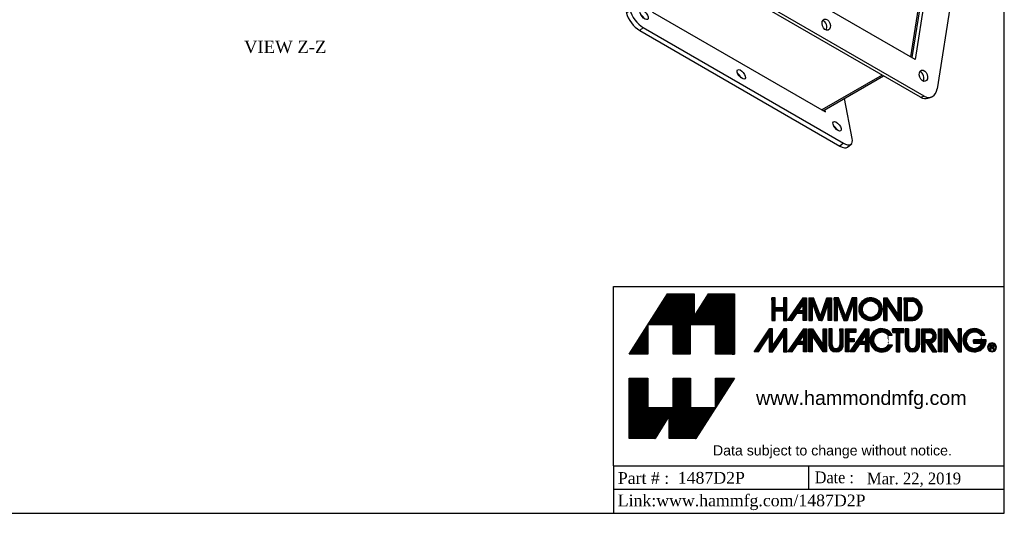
# Model space of a CAD drawing. Header units: inches. Extents: x 0.1 to 47.9, y -0.3 to 31.9.
# Tile 2 of 3: x 24 to 47.9, y -0.3 to 12.1. Entities that reach past the tile are written whole.
import ezdxf
from ezdxf import colors
from ezdxf.entities.mleader import LeaderData, LeaderLine
from ezdxf.enums import TextEntityAlignment as Align
from ezdxf.math import Vec2, Vec3

# ---------------------------------------------------------------- set-up
doc = ezdxf.new("R2010")
doc.units = ezdxf.units.IN
doc.header["$MEASUREMENT"] = 0
for name, color, linetype in [('COM53013', 7, 'Continuous'), ('COM53020', 7, 'Continuous'), ('Default', 7, 'Continuous'), ('Layer_1', 7, 'Continuous')]:
    doc.layers.add(name, color=color, linetype=linetype)
doc.styles.add('SEACAD_Times_New_Roman', font='times.ttf')

# ---------------------------------------------------------------- blocks, each defined once
blk = doc.blocks.new('SE8')
at = {"layer": 'COM53013', "color": 7, "linetype": 'Continuous'}
for p, q in [((46.43, 16.416), (42.359, 18.766)), ((41.575, 18.43), (38.499, 16.654)), ((41.568, 18.39), (38.481, 16.608)), ((39.3, 12.329), (38.481, 16.608)), ((46.43, 16.416), (42.642, 14.229)), ((46.45, 16.369), (42.673, 14.188)), ((45.633, 11.156), (46.45, 16.369)), ((46.43, 16.416), (46.483, 16.385)), ((42.642, 14.229), (41.731, 14.755)), ((42.673, 14.188), (42.957, 12.701)), ((41.237, 13.448), (41.157, 13.401)), ((41.259, 13.402), (41.173, 13.352)), ((41.259, 13.4), (41.173, 13.351)), ((40.829, 13.212), (39.3, 12.329)), ((40.849, 13.165), (39.35, 12.3)), ((40.85, 13.164), (39.361, 12.305)), ((41.269, 13.347), (41.201, 13.308)), ((40.875, 13.12), (39.361, 12.246)), ((39.3, 12.329), (39.35, 12.3)), ((39.361, 12.305), (39.361, 12.246)), ((39.361, 12.246), (43.476, 9.87)), ((45.621, 11.168), (45.617, 11.165)), ((45.621, 11.168), (45.621, 11.163)), ((44.94, 10.715), (43.476, 9.87)), ((43.526, 9.862), (44.972, 10.697)), ((43.501, 9.861), (43.501, 9.86)), ((43.501, 9.86), (43.502, 9.86))]:
    blk.add_line(p, q, dxfattribs=at)
for centre, major_axis, ratio, start_param, end_param in [((38.558, 16.564), (-0.0675, 0.0855), 0.454926, 0.379499, 0.719336), ((38.553, 16.561), (0.054, -0.0935), 0.57735, 3.141593, 3.587154), ((46.425, 16.383), (0.0112, -0.0347), 0.675452, 0.930043, 2.500839), ((42.647, 14.203), (-0.0225, 0.0285), 0.454926, 3.860928, 5.431725), ((45.596, 11.182), (-0.018, 0.0312), 0.57735, 3.755836, 3.926991), ((43.476, 9.958), (0.054, -0.0935), 0.57735, 5.497787, 5.837624), ((43.461, 9.95), (-0.0675, 0.0855), 0.454926, 2.629969, 3.07553)]:
    blk.add_ellipse(centre, major_axis=major_axis, ratio=ratio, start_param=start_param, end_param=end_param, dxfattribs=at)
at = {"layer": 'COM53020', "color": 7, "linetype": 'Continuous'}
for p, q in [((41.974, 19.752), (41.887, 19.722)), ((42.149, 19.728), (47.01, 16.921)), ((40.797, 13.467), (41.745, 19.52)), ((40.884, 13.497), (41.832, 19.551)), ((41.745, 19.52), (41.832, 19.551)), ((41.537, 13.52), (42.371, 18.839)), ((42.359, 18.766), (46.483, 16.385)), ((42.371, 18.839), (46.57, 16.415)), ((37.873, 17.25), (37.787, 17.18)), ((37.903, 17.389), (37.816, 17.319)), ((37.873, 17.25), (38.822, 12.292)), ((38.91, 16.892), (38.087, 17.367)), ((37.787, 17.18), (38.735, 12.222)), ((46.483, 16.385), (45.662, 11.139)), ((46.57, 16.415), (45.737, 11.096)), ((47.224, 16.438), (46.275, 10.385)), ((46.57, 16.415), (46.483, 16.385)), ((42.64, 14.11), (41.714, 14.645)), ((42.642, 14.229), (41.731, 14.755)), ((42.64, 14.11), (42.681, 14.144)), ((42.904, 12.732), (42.64, 14.11)), ((40.797, 13.467), (40.884, 13.497)), ((45.737, 11.096), (41.537, 13.52)), ((41.01, 12.984), (41.097, 13.014)), ((45.872, 10.177), (41.01, 12.984)), ((45.959, 10.208), (41.097, 13.014)), ((38.822, 12.292), (38.735, 12.222)), ((39.35, 12.3), (39.36, 12.248)), ((39.36, 12.248), (39.361, 12.248)), ((39.139, 11.868), (39.052, 11.798)), ((39.052, 11.798), (43.913, 8.992)), ((39.139, 11.868), (44, 9.062)), ((44.213, 9.179), (44.027, 10.152)), ((45.872, 10.177), (45.959, 10.208)), ((46.047, 10.153), (46.133, 10.183)), ((43.492, 9.863), (43.56, 9.824)), ((43.56, 9.824), (43.55, 9.876)), ((44, 9.062), (43.913, 8.992)), ((44.097, 8.97), (44.184, 9.04))]:
    blk.add_line(p, q, dxfattribs=at)
for centre, major_axis, ratio, start_param, end_param in [((42.01, 19.367), (0.123, -0.354), 0.678881, 3.141593, 4.046414), ((42.097, 19.397), (0.123, -0.354), 0.678881, 2.475617, 4.046414), ((42.082, 19.206), (0.046, -0.133), 0.678881, 0.501932, 2.639661), ((44.441, 17.964), (-0.046, 0.133), 0.678881, 3.643524, 5.781254), ((38.052, 17.027), (0.236, -0.292), 0.453638, 3.141593, 3.846345), ((38.139, 17.097), (0.236, -0.292), 0.453638, 2.275548, 3.846345), ((38.158, 16.886), (-0.088, 0.109), 0.453638, 4.204765, 5.220013), ((46.959, 16.591), (-0.123, 0.354), 0.678881, 4.046414, 5.61721), ((46.766, 16.502), (0.046, -0.133), 0.678881, 0.501932, 2.639661), ((41.536, 16.341), (-0.046, 0.133), 0.678881, 3.643524, 5.781254), ((38.526, 14.548), (-0.088, 0.109), 0.453638, 4.204765, 5.220013), ((46.398, 13.534), (-0.046, 0.133), 0.678881, 3.643524, 5.781254), ((41.062, 13.314), (0.123, -0.354), 0.678881, 4.046414, 5.61721), ((41.149, 13.344), (0.123, -0.354), 0.678881, 4.046414, 5.61721), ((41.168, 13.373), (0.046, -0.133), 0.678881, 0.501932, 2.639661), ((39, 12.069), (-0.236, 0.292), 0.453638, 0.704752, 2.275548), ((39.087, 12.139), (-0.236, 0.292), 0.453638, 0.704752, 2.275548), ((39.071, 12.108), (-0.088, 0.109), 0.453638, 4.204765, 5.220013), ((43.493, 11.911), (-0.046, 0.133), 0.678881, 3.643524, 5.781254), ((45.852, 10.669), (0.046, -0.133), 0.678881, 0.501932, 2.639661), ((41.431, 10.665), (-0.088, 0.109), 0.453638, 4.204765, 5.220013), ((46.01, 10.538), (-0.123, 0.354), 0.678881, 2.475617, 4.046414), ((45.924, 10.508), (-0.123, 0.354), 0.678881, 2.475617, 3.141593), ((43.756, 9.403), (-0.088, 0.109), 0.453638, 4.204765, 5.220013), ((43.948, 9.332), (-0.236, 0.292), 0.453638, 2.275548, 3.846345), ((43.862, 9.262), (-0.236, 0.292), 0.453638, 2.275548, 3.141593)]:
    blk.add_ellipse(centre, major_axis=major_axis, ratio=ratio, start_param=start_param, end_param=end_param, dxfattribs=at)
for centre, major_axis, ratio in [((42.168, 19.236), (0.046, -0.133), 0.678881), ((44.528, 17.994), (0.046, -0.133), 0.678881), ((38.244, 16.956), (-0.088, 0.109), 0.453638), ((41.623, 16.371), (0.046, -0.133), 0.678881), ((46.853, 16.532), (0.046, -0.133), 0.678881), ((38.613, 14.618), (0.088, -0.109), 0.453638), ((46.484, 13.564), (0.046, -0.133), 0.678881), ((41.255, 13.403), (0.046, -0.133), 0.678881), ((39.158, 12.178), (-0.088, 0.109), 0.453638), ((43.58, 11.941), (0.046, -0.133), 0.678881), ((41.518, 10.735), (0.088, -0.109), 0.453638), ((45.939, 10.699), (0.046, -0.133), 0.678881), ((43.843, 9.473), (-0.088, 0.109), 0.453638)]:
    blk.add_ellipse(centre, major_axis=major_axis, ratio=ratio, dxfattribs=at)
blk = doc.blocks.new('TITLE_BLOCK')
at = {"layer": 'Default', "linetype": 'Continuous'}
h = blk.add_hatch(dxfattribs=at)
h.set_pattern_fill('LINE', scale=0.007999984, angle=45, style=0)
h.paths.add_polyline_path([(1.298, 2.413), (1.837, 2.413), (1.837, 1.791), (2.237, 1.791), (2.237, 3.074), (1.687, 3.074), (1.383, 2.59), (1.383, 3.074), (0.817, 3.074), (-0.002, 1.791), (0.4, 1.791), (0.4, 2.413), (0.935, 2.413), (0.935, 1.791), (1.298, 1.791)])
h = blk.add_hatch(dxfattribs=at)
h.set_pattern_fill('LINE', scale=4000, angle=45, style=0)
h.paths.add_polyline_path([(3.353, 2.505), (3.353, 2.988), (3.282, 2.988), (3.282, 2.786), (3.101, 2.786), (3.101, 2.988), (3.03, 2.988), (3.03, 2.505), (3.101, 2.505), (3.101, 2.715), (3.282, 2.715), (3.282, 2.505)])
h = blk.add_hatch(dxfattribs=at)
h.set_pattern_fill('LINE', scale=4000, angle=45, style=0)
h.paths.add_polyline_path([(3.282, 2.715), (3.282, 2.505), (3.353, 2.505), (3.353, 2.988), (3.282, 2.988), (3.282, 2.786), (3.101, 2.786), (3.101, 2.988), (3.03, 2.988), (3.03, 2.505), (3.101, 2.505), (3.101, 2.715)])
h = blk.add_hatch(dxfattribs=at)
h.set_pattern_fill('LINE', scale=4000, angle=45, style=0)
h.paths.add_polyline_path([(3.101, 2.715), (3.282, 2.715), (3.282, 2.505), (3.353, 2.505), (3.353, 2.988), (3.282, 2.988), (3.282, 2.786), (3.101, 2.786), (3.101, 2.988), (3.03, 2.988), (3.03, 2.505), (3.101, 2.505)])
h = blk.add_hatch(dxfattribs=at)
h.set_pattern_fill('LINE', scale=1600, angle=45, style=0)
h.paths.add_polyline_path([(3.282, 2.988), (3.282, 2.786), (3.101, 2.786), (3.101, 2.988), (3.03, 2.988), (3.03, 2.505), (3.101, 2.505), (3.101, 2.715), (3.282, 2.715), (3.282, 2.505), (3.353, 2.505), (3.353, 2.988)])
h = blk.add_hatch(dxfattribs=at)
h.set_pattern_fill('LINE', scale=1600, angle=45, style=0)
h.paths.add_polyline_path([(3.353, 2.505), (3.353, 2.988), (3.282, 2.988), (3.282, 2.786), (3.101, 2.786), (3.101, 2.988), (3.03, 2.988), (3.03, 2.505), (3.101, 2.505), (3.101, 2.715), (3.282, 2.715), (3.282, 2.505)])
h = blk.add_hatch(dxfattribs=at)
h.set_pattern_fill('LINE', scale=0.007999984, angle=45, style=0)
h.paths.add_polyline_path([(3.353, 2.505), (3.353, 2.988), (3.282, 2.988), (3.282, 2.786), (3.101, 2.786), (3.101, 2.988), (3.03, 2.988), (3.03, 2.505), (3.101, 2.505), (3.101, 2.715), (3.282, 2.715), (3.282, 2.505)])
h = blk.add_hatch(dxfattribs=at)
h.set_pattern_fill('LINE', scale=0.007999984, angle=45, style=0)
h.paths.add_polyline_path([(3.699, 2.988), (3.363, 2.505), (3.458, 2.505), (3.561, 2.655), (3.699, 2.655), (3.699, 2.505), (3.773, 2.505), (3.773, 2.988)])
h.paths.add_polyline_path([(3.606, 2.72), (3.699, 2.72), (3.699, 2.847)])
h = blk.add_hatch(dxfattribs=at)
h.set_pattern_fill('LINE', scale=0.007999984, angle=45, style=0)
edge = h.paths.add_edge_path()
edge.add_line((3.823, 2.988), (3.823, 2.505))
edge.add_line((3.823, 2.505), (3.894, 2.505))
edge.add_spline(control_points=[(3.894, 2.505), (3.894, 2.505), (3.894, 2.879), (3.894, 2.879)], knot_values=[0, 0, 0, 0, 1, 1, 1, 1], degree=3, periodic=0)
edge.add_line((3.894, 2.879), (4.029, 2.505))
edge.add_spline(control_points=[(4.029, 2.505), (4.029, 2.505), (4.1, 2.505), (4.1, 2.505)], knot_values=[0, 0, 0, 0, 1, 1, 1, 1], degree=3, periodic=0)
edge.add_line((4.1, 2.505), (4.233, 2.877))
edge.add_spline(control_points=[(4.233, 2.877), (4.233, 2.877), (4.233, 2.505), (4.233, 2.505)], knot_values=[0, 0, 0, 0, 1, 1, 1, 1], degree=3, periodic=0)
edge.add_spline(control_points=[(4.233, 2.505), (4.233, 2.505), (4.304, 2.505), (4.304, 2.505)], knot_values=[0, 0, 0, 0, 1, 1, 1, 1], degree=3, periodic=0)
edge.add_line((4.304, 2.505), (4.304, 2.988))
edge.add_spline(control_points=[(4.304, 2.988), (4.304, 2.988), (4.203, 2.988), (4.203, 2.988)], knot_values=[0, 0, 0, 0, 1, 1, 1, 1], degree=3, periodic=0)
edge.add_line((4.203, 2.988), (4.066, 2.596))
edge.add_line((4.066, 2.596), (3.921, 2.988))
edge.add_spline(control_points=[(3.921, 2.988), (3.921, 2.988), (3.823, 2.988), (3.823, 2.988)], knot_values=[0, 0, 0, 0, 1, 1, 1, 1], degree=3, periodic=0)
h = blk.add_hatch(dxfattribs=at)
h.set_pattern_fill('LINE', scale=0.007999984, angle=45, style=0)
h.paths.add_polyline_path([(4.357, 2.988), (4.357, 2.505), (4.426, 2.505), (4.426, 2.879), (4.563, 2.505), (4.636, 2.505), (4.77, 2.877), (4.77, 2.505), (4.838, 2.505), (4.838, 2.988), (4.74, 2.988), (4.598, 2.596), (4.454, 2.988)])
h = blk.add_hatch(dxfattribs=at)
h.set_pattern_fill('LINE', scale=0.007999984, angle=45, style=0)
edge = h.paths.add_edge_path()
edge.add_ellipse((5.134, 2.748), major_axis=(0.246, 0), ratio=1, start_angle=0, end_angle=360)
edge = h.paths.add_edge_path()
edge.add_ellipse((5.134, 2.748), major_axis=(0.174, 0), ratio=1, start_angle=0, end_angle=360)
h = blk.add_hatch(dxfattribs=at)
h.set_pattern_fill('LINE', scale=0.007999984, angle=45, style=0)
edge = h.paths.add_edge_path()
edge.add_line((5.486, 2.505), (5.486, 2.84))
edge.add_line((5.486, 2.84), (5.714, 2.505))
edge.add_line((5.714, 2.505), (5.788, 2.505))
edge.add_line((5.788, 2.505), (5.788, 2.988))
edge.add_line((5.788, 2.988), (5.714, 2.988))
edge.add_line((5.714, 2.988), (5.714, 2.641))
edge.add_line((5.714, 2.641), (5.486, 2.988))
edge.add_spline(control_points=[(5.486, 2.988), (5.486, 2.988), (5.415, 2.988), (5.415, 2.988)], knot_values=[0, 0, 0, 0, 1, 1, 1, 1], degree=3, periodic=0)
edge.add_line((5.415, 2.988), (5.415, 2.505))
edge.add_line((5.415, 2.505), (5.486, 2.505))
h = blk.add_hatch(dxfattribs=at)
h.set_pattern_fill('LINE', scale=0.007999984, angle=45, style=0)
edge = h.paths.add_edge_path()
edge.add_line((5.843, 2.988), (5.843, 2.505))
edge.add_line((5.843, 2.505), (6.029, 2.505))
edge.add_arc((5.984, 2.746), 0.246, 280.5504, 439.4496)
edge.add_line((6.029, 2.988), (5.843, 2.988))
edge = h.paths.add_edge_path()
edge.add_line((5.917, 2.576), (6.038, 2.576))
edge.add_arc((5.978, 2.746), 0.18, 289.4917, 430.5083)
edge.add_line((6.038, 2.916), (5.917, 2.916))
edge.add_line((5.917, 2.916), (5.917, 2.576))
h = blk.add_hatch(dxfattribs=at)
h.set_pattern_fill('LINE', scale=0.007999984, angle=45, style=0)
h.paths.add_polyline_path([(3.05, 1.975), (3.05, 2.329), (2.983, 2.329), (2.655, 1.843), (2.747, 1.843), (2.975, 2.186), (2.975, 1.843), (3.05, 1.843), (3.279, 2.186), (3.279, 1.843), (3.353, 1.843), (3.353, 2.329), (3.287, 2.329)])
h = blk.add_hatch(dxfattribs=at)
h.set_pattern_fill('LINE', scale=0.007999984, angle=45, style=0)
h.paths.add_polyline_path([(3.707, 2.329), (3.369, 1.843), (3.464, 1.843), (3.57, 1.994), (3.707, 1.994), (3.707, 1.843), (3.778, 1.843), (3.778, 2.329)])
h.paths.add_polyline_path([(3.612, 2.059), (3.707, 2.059), (3.707, 2.186)])
h = blk.add_hatch(dxfattribs=at)
h.set_pattern_fill('LINE', scale=0.007999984, angle=45, style=0)
edge = h.paths.add_edge_path()
edge.add_line((3.823, 2.329), (3.823, 1.843))
edge.add_spline(control_points=[(3.823, 1.843), (3.823, 1.843), (3.898, 1.843), (3.898, 1.843)], knot_values=[0, 0, 0, 0, 1, 1, 1, 1], degree=3, periodic=0)
edge.add_line((3.898, 1.843), (3.898, 2.179))
edge.add_line((3.898, 2.179), (4.125, 1.843))
edge.add_line((4.125, 1.843), (4.194, 1.843))
edge.add_line((4.194, 1.843), (4.194, 2.329))
edge.add_line((4.194, 2.329), (4.125, 2.329))
edge.add_line((4.125, 2.329), (4.125, 1.984))
edge.add_line((4.125, 1.984), (3.898, 2.329))
edge.add_line((3.898, 2.329), (3.823, 2.329))
h = blk.add_hatch(dxfattribs=at)
h.set_pattern_fill('LINE', scale=0.007999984, angle=45, style=0)
edge = h.paths.add_edge_path()
edge.add_line((4.246, 2.329), (4.246, 1.991))
edge.add_arc((4.398, 1.991), 0.152, 180, 360)
edge.add_spline(control_points=[(4.551, 1.991), (4.551, 1.991), (4.551, 2.329), (4.551, 2.329)], knot_values=[0, 0, 0, 0, 1, 1, 1, 1], degree=3, periodic=0)
edge.add_line((4.551, 2.329), (4.478, 2.329))
edge.add_line((4.478, 2.329), (4.478, 1.991))
edge.add_arc((4.397, 1.991), 0.0818, 180, 360, ccw=False)
edge.add_spline(control_points=[(4.315, 1.991), (4.315, 1.991), (4.315, 2.329), (4.315, 2.329)], knot_values=[0, 0, 0, 0, 1, 1, 1, 1], degree=3, periodic=0)
edge.add_line((4.315, 2.329), (4.246, 2.329))
h = blk.add_hatch(dxfattribs=at)
h.set_pattern_fill('LINE', scale=0.007999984, angle=45, style=0)
h.paths.add_polyline_path([(4.671, 2.126), (4.671, 2.255), (4.82, 2.255), (4.82, 2.329), (4.6, 2.329), (4.6, 1.843), (4.671, 1.843), (4.671, 2.055), (4.785, 2.055), (4.785, 2.126)])
h = blk.add_hatch(dxfattribs=at)
h.set_pattern_fill('LINE', scale=0.007999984, angle=45, style=0)
h.paths.add_polyline_path([(5.026, 2.329), (4.688, 1.843), (4.783, 1.843), (4.888, 1.994), (5.026, 1.994), (5.026, 1.843), (5.096, 1.843), (5.096, 2.329)])
h.paths.add_polyline_path([(4.931, 2.059), (5.026, 2.059), (5.026, 2.186)])
h = blk.add_hatch(dxfattribs=at)
h.set_pattern_fill('LINE', scale=0.007999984, angle=45, style=0)
edge = h.paths.add_edge_path()
edge.add_arc((5.371, 2.084), 0.174, 39.2877, 326.6534, ccw=False)
edge.add_line((5.505, 2.194), (5.593, 2.194))
edge.add_arc((5.369, 2.086), 0.249, 25.7876, 336.8358)
edge.add_line((5.598, 1.988), (5.516, 1.988))
h = blk.add_hatch(dxfattribs=at)
h.set_pattern_fill('LINE', scale=0.007999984, angle=45, style=0)
h.paths.add_polyline_path([(5.754, 1.843), (5.754, 2.255), (5.838, 2.255), (5.838, 2.329), (5.598, 2.329), (5.598, 2.255), (5.68, 2.255), (5.68, 1.843)])
h = blk.add_hatch(dxfattribs=at)
h.set_pattern_fill('LINE', scale=0.007999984, angle=45, style=0)
edge = h.paths.add_edge_path()
edge.add_line((5.941, 1.991), (5.941, 2.329))
edge.add_line((5.941, 2.329), (5.87, 2.329))
edge.add_line((5.87, 2.329), (5.87, 1.991))
edge.add_arc((6.022, 1.991), 0.152, 180, 360)
edge.add_line((6.174, 1.991), (6.174, 2.329))
edge.add_line((6.174, 2.329), (6.105, 2.329))
edge.add_line((6.105, 2.329), (6.105, 1.991))
edge.add_arc((6.023, 1.991), 0.0818, 180, 360, ccw=False)
h = blk.add_hatch(dxfattribs=at)
h.set_pattern_fill('LINE', scale=0.007999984, angle=45, style=0)
edge = h.paths.add_edge_path()
edge.add_line((6.539, 1.843), (6.418, 2.031))
edge.add_arc((6.378, 2.178), 0.152, 285.0503, 450)
edge.add_line((6.378, 2.329), (6.224, 2.329))
edge.add_line((6.224, 2.329), (6.224, 1.843))
edge.add_line((6.224, 1.843), (6.296, 1.843))
edge.add_line((6.296, 1.843), (6.296, 2.074))
edge.add_line((6.296, 2.074), (6.446, 1.843))
edge.add_line((6.446, 1.843), (6.539, 1.843))
edge = h.paths.add_edge_path()
edge.add_spline(control_points=[(6.367, 2.255), (6.367, 2.255), (6.296, 2.255), (6.296, 2.255)], knot_values=[0, 0, 0, 0, 1, 1, 1, 1], degree=3, periodic=0)
edge.add_spline(control_points=[(6.296, 2.255), (6.296, 2.255), (6.293, 2.097), (6.293, 2.097)], knot_values=[0, 0, 0, 0, 1, 1, 1, 1], degree=3, periodic=0)
edge.add_spline(control_points=[(6.293, 2.097), (6.293, 2.097), (6.369, 2.097), (6.369, 2.097)], knot_values=[0, 0, 0, 0, 1, 1, 1, 1], degree=3, periodic=0)
edge.add_spline(control_points=[(6.369, 2.097), (6.407, 2.097), (6.443, 2.116), (6.452, 2.156), (6.452, 2.156), (6.452, 2.156), (6.452, 2.156), (6.465, 2.216), (6.425, 2.255), (6.367, 2.255)], knot_values=[0, 0, 0, 0, 0.333333, 0.333333, 0.333333, 0.666667, 0.666667, 0.666667, 1, 1, 1, 1], degree=3, periodic=0)
h = blk.add_hatch(dxfattribs=at)
h.set_pattern_fill('LINE', scale=0.007999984, angle=45, style=0)
h.paths.add_polyline_path([(6.573, 2.329), (6.573, 1.843), (6.647, 1.843), (6.647, 2.329)])
h = blk.add_hatch(dxfattribs=at)
h.set_pattern_fill('LINE', scale=0.007999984, angle=45, style=0)
h.paths.add_polyline_path([(6.991, 1.984), (6.766, 2.329), (6.692, 2.329), (6.692, 1.843), (6.766, 1.843), (6.766, 2.179), (6.993, 1.843), (7.064, 1.843), (7.064, 2.329), (6.991, 2.329)])
h = blk.add_hatch(dxfattribs=at)
h.set_pattern_fill('LINE', scale=0.007999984, angle=45, style=0)
edge = h.paths.add_edge_path()
edge.add_arc((7.341, 2.089), 0.247, 25.3267, 361.1485)
edge.add_line((7.588, 2.094), (7.318, 2.094))
edge.add_line((7.318, 2.094), (7.318, 2.023))
edge.add_line((7.318, 2.023), (7.503, 2.023))
edge.add_arc((7.34, 2.088), 0.175, 37.5258, 338.16, ccw=False)
edge.add_spline(control_points=[(7.479, 2.194), (7.479, 2.194), (7.564, 2.194), (7.564, 2.194)], knot_values=[0, 0, 0, 0, 1, 1, 1, 1], degree=3, periodic=0)
h = blk.add_hatch(dxfattribs=at)
h.set_pattern_fill('LINE', scale=0.007999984, angle=45, style=0)
edge = h.paths.add_edge_path()
edge.add_arc((7.717, 1.906), 0.0365, 346.4908, 405.2758)
edge.add_arc((7.727, 1.957), 0.0298, 303.8181, 360)
edge.add_arc((7.727, 1.957), 0.0298, 0, 90)
edge.add_line((7.727, 1.987), (7.712, 1.987))
edge.add_spline(control_points=[(7.712, 1.987), (7.712, 1.987), (7.676, 1.987), (7.676, 1.987)], knot_values=[0, 0, 0, 0, 1, 1, 1, 1], degree=3, periodic=0)
edge.add_line((7.676, 1.987), (7.676, 1.889))
edge.add_line((7.676, 1.889), (7.695, 1.889))
edge.add_line((7.695, 1.889), (7.695, 1.927))
edge.add_line((7.695, 1.927), (7.708, 1.927))
edge.add_arc((7.708, 1.899), 0.028, -3.5427, 90, ccw=False)
edge.add_arc((7.75, 1.897), 0.0143, 179.4576, 215.164)
edge.add_line((7.739, 1.889), (7.758, 1.889))
edge.add_arc((7.761, 1.896), 0.00848, 172.6028, 244.0603, ccw=False)
edge = h.paths.add_edge_path()
edge.add_arc((7.72, 1.948), 0.0235, 67.1074, 90)
edge.add_arc((7.711, 1.856), 0.116, 85.2089, 90)
edge.add_line((7.711, 1.971), (7.695, 1.971))
edge.add_line((7.695, 1.971), (7.695, 1.942))
edge.add_line((7.695, 1.942), (7.711, 1.942))
edge.add_arc((7.711, 2.032), 0.0895, 270, 275.8698)
edge.add_arc((7.72, 1.962), 0.0199, 270, 297.342)
edge.add_arc((7.724, 1.957), 0.0133, 293.2998, 426.7002)
h = blk.add_hatch(dxfattribs=at)
h.set_pattern_fill('LINE', scale=0.007999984, angle=45, style=0)
h.paths.add_polyline_path([(1.837, 0.662), (1.302, 0.662), (1.302, 1.285), (0.935, 1.285), (0.935, 0.662), (0.4, 0.662), (0.4, 1.285), (0, 1.285), (0, 0), (0.55, 0), (0.854, 0.484), (0.854, 0), (1.42, 0), (2.238, 1.285), (1.837, 1.285)])
at = {"layer": 'Default', "color": 7, "linetype": 'Continuous'}
for p, q in [((-0.002, 1.791), (0.817, 3.074)), ((2.237, 3.074), (2.237, 1.791)), ((3.101, 2.988), (3.03, 2.988)), ((3.03, 2.988), (3.03, 2.505)), ((3.101, 2.786), (3.101, 2.988)), ((3.353, 2.988), (3.282, 2.988)), ((3.282, 2.988), (3.282, 2.786)), ((3.353, 2.505), (3.353, 2.988)), ((3.363, 2.505), (3.699, 2.988)), ((3.699, 2.988), (3.773, 2.988)), ((3.773, 2.988), (3.773, 2.505)), ((3.823, 2.988), (3.823, 2.505)), ((4.066, 2.596), (3.921, 2.988)), ((4.066, 2.596), (4.203, 2.988)), ((4.304, 2.988), (4.304, 2.505)), ((4.357, 2.988), (4.357, 2.505)), ((4.454, 2.988), (4.357, 2.988)), ((4.598, 2.596), (4.454, 2.988)), ((4.74, 2.988), (4.598, 2.596)), ((4.838, 2.988), (4.74, 2.988)), ((4.838, 2.505), (4.838, 2.988)), ((5.415, 2.505), (5.415, 2.988)), ((5.714, 2.641), (5.486, 2.988)), ((5.788, 2.988), (5.714, 2.988)), ((5.714, 2.988), (5.714, 2.641)), ((5.788, 2.505), (5.788, 2.988)), ((5.843, 2.988), (5.843, 2.505)), ((5.843, 2.988), (6.029, 2.988)), ((3.101, 2.786), (3.282, 2.786)), ((3.606, 2.72), (3.699, 2.847)), ((3.699, 2.72), (3.699, 2.847)), ((3.894, 2.879), (4.029, 2.505)), ((4.233, 2.877), (4.1, 2.505)), ((4.426, 2.505), (4.426, 2.879)), ((4.426, 2.879), (4.563, 2.505)), ((4.636, 2.505), (4.77, 2.877)), ((4.77, 2.877), (4.77, 2.505)), ((5.486, 2.505), (5.486, 2.84)), ((5.486, 2.84), (5.714, 2.505)), ((5.917, 2.576), (5.917, 2.916)), ((5.917, 2.916), (6.038, 2.916)), ((3.101, 2.505), (3.101, 2.715)), ((3.101, 2.715), (3.282, 2.715)), ((3.282, 2.715), (3.282, 2.505)), ((3.561, 2.655), (3.458, 2.505)), ((3.699, 2.655), (3.561, 2.655)), ((3.606, 2.72), (3.699, 2.72)), ((3.699, 2.505), (3.699, 2.655)), ((5.917, 2.576), (6.038, 2.576)), ((2.655, 1.843), (2.983, 2.329)), ((3.05, 2.329), (2.983, 2.329)), ((3.03, 2.505), (3.101, 2.505)), ((3.05, 1.975), (3.05, 2.329)), ((3.287, 2.329), (3.05, 1.975)), ((3.353, 2.329), (3.287, 2.329)), ((3.353, 1.843), (3.353, 2.329)), ((3.458, 2.505), (3.363, 2.505)), ((3.707, 2.329), (3.369, 1.843)), ((3.773, 2.505), (3.699, 2.505)), ((3.707, 2.329), (3.778, 2.329)), ((3.778, 2.329), (3.778, 1.843)), ((3.823, 2.505), (3.894, 2.505)), ((3.823, 1.843), (3.823, 2.329)), ((3.823, 2.329), (3.898, 2.329)), ((3.898, 2.329), (4.125, 1.984)), ((4.125, 2.329), (4.194, 2.329)), ((4.125, 1.984), (4.125, 2.329)), ((4.194, 2.329), (4.194, 1.843)), ((4.246, 2.329), (4.246, 1.991)), ((4.315, 2.329), (4.246, 2.329)), ((4.357, 2.505), (4.426, 2.505)), ((4.478, 2.329), (4.551, 2.329)), ((4.478, 2.329), (4.478, 1.991)), ((4.563, 2.505), (4.636, 2.505)), ((4.6, 2.329), (4.82, 2.329)), ((4.6, 1.843), (4.6, 2.329)), ((4.688, 1.843), (5.026, 2.329)), ((4.77, 2.505), (4.838, 2.505)), ((4.82, 2.329), (4.82, 2.255)), ((5.026, 2.329), (5.096, 2.329)), ((5.096, 2.329), (5.096, 1.843)), ((5.415, 2.505), (5.486, 2.505)), ((5.838, 2.329), (5.598, 2.329)), ((5.598, 2.329), (5.598, 2.255)), ((5.714, 2.505), (5.788, 2.505)), ((5.838, 2.255), (5.838, 2.329)), ((5.843, 2.505), (6.029, 2.505)), ((5.941, 2.329), (5.87, 2.329)), ((5.87, 2.329), (5.87, 1.991)), ((5.941, 2.329), (5.941, 1.991)), ((6.105, 2.329), (6.174, 2.329)), ((6.105, 2.329), (6.105, 1.991)), ((6.174, 2.329), (6.174, 1.991)), ((6.224, 2.329), (6.378, 2.329)), ((6.224, 1.843), (6.224, 2.329)), ((6.573, 1.843), (6.573, 2.329)), ((6.573, 2.329), (6.647, 2.329)), ((6.647, 2.329), (6.647, 1.843)), ((6.692, 2.329), (6.766, 2.329)), ((6.692, 2.329), (6.692, 1.843)), ((6.991, 1.984), (6.766, 2.329)), ((7.064, 2.329), (6.991, 2.329)), ((6.991, 2.329), (6.991, 1.984)), ((7.064, 1.843), (7.064, 2.329)), ((2.747, 1.843), (2.975, 2.186)), ((2.975, 2.186), (2.975, 1.843)), ((3.05, 1.843), (3.279, 2.186)), ((3.279, 2.186), (3.279, 1.843)), ((3.612, 2.059), (3.707, 2.186)), ((3.707, 2.186), (3.707, 2.059)), ((3.898, 1.843), (3.898, 2.179)), ((4.125, 1.843), (3.898, 2.179)), ((4.671, 2.255), (4.671, 2.126)), ((4.82, 2.255), (4.671, 2.255)), ((4.671, 2.126), (4.785, 2.126)), ((4.785, 2.126), (4.785, 2.055)), ((4.931, 2.059), (5.026, 2.186)), ((5.026, 2.186), (5.026, 2.059)), ((5.505, 2.194), (5.593, 2.194)), ((5.598, 2.255), (5.68, 2.255)), ((5.68, 1.843), (5.68, 2.255)), ((5.754, 1.843), (5.754, 2.255)), ((5.754, 2.255), (5.838, 2.255)), ((6.766, 1.843), (6.766, 2.179)), ((6.766, 2.179), (6.993, 1.843)), ((7.588, 2.094), (7.318, 2.094)), ((7.318, 2.094), (7.318, 2.023)), ((3.464, 1.843), (3.57, 1.994)), ((3.707, 1.994), (3.57, 1.994)), ((3.707, 2.059), (3.612, 2.059)), ((3.707, 1.843), (3.707, 1.994)), ((4.671, 2.055), (4.671, 1.843)), ((4.785, 2.055), (4.671, 2.055)), ((4.888, 1.994), (4.783, 1.843)), ((5.026, 1.994), (4.888, 1.994)), ((5.026, 2.059), (4.931, 2.059)), ((5.026, 1.843), (5.026, 1.994)), ((5.516, 1.988), (5.598, 1.988)), ((6.296, 1.843), (6.296, 2.074)), ((6.296, 2.074), (6.446, 1.843)), ((6.539, 1.843), (6.418, 2.031)), ((7.318, 2.023), (7.503, 2.023)), ((7.676, 1.889), (7.676, 1.987)), ((7.676, 1.889), (7.695, 1.889)), ((7.695, 1.971), (7.695, 1.942)), ((7.695, 1.971), (7.711, 1.971)), ((7.695, 1.942), (7.711, 1.942)), ((7.695, 1.927), (7.708, 1.927)), ((7.712, 1.987), (7.727, 1.987)), ((7.739, 1.889), (7.758, 1.889)), ((2.747, 1.843), (2.655, 1.843)), ((2.975, 1.843), (3.05, 1.843)), ((3.279, 1.843), (3.353, 1.843)), ((3.464, 1.843), (3.369, 1.843)), ((3.778, 1.843), (3.707, 1.843)), ((4.194, 1.843), (4.125, 1.843)), ((4.671, 1.843), (4.6, 1.843)), ((4.783, 1.843), (4.688, 1.843)), ((5.096, 1.843), (5.026, 1.843)), ((5.68, 1.843), (5.754, 1.843)), ((6.224, 1.843), (6.296, 1.843)), ((6.446, 1.843), (6.539, 1.843)), ((6.647, 1.843), (6.573, 1.843)), ((6.692, 1.843), (6.766, 1.843)), ((6.993, 1.843), (7.064, 1.843)), ((0, 0), (0, 1.285)), ((2.238, 1.285), (1.42, 0))]:
    blk.add_line(p, q, dxfattribs=at)
for radius in [0.246, 0.174]:
    blk.add_circle((5.134, 2.748), radius, dxfattribs=at)
for centre, radius, start, end in [((5.984, 2.746), 0.246, 280.5504, 79.4496), ((5.978, 2.746), 0.18, 289.4917, 70.5083), ((5.369, 2.086), 0.249, 25.7876, 336.8358), ((6.378, 2.178), 0.152, 285.0503, 90), ((7.341, 2.089), 0.247, 25.3267, 1.1485), ((5.371, 2.084), 0.174, 39.2877, 326.6534), ((7.34, 2.088), 0.175, 37.5258, 338.16), ((4.398, 1.991), 0.152, 180, 0), ((4.397, 1.991), 0.0818, 180, 0), ((6.022, 1.991), 0.152, 180, 0), ((6.023, 1.991), 0.0818, 180, 0), ((7.714, 1.939), 0.093, 359.0922, 180.9078), ((7.714, 1.936), 0.093, 179.0922, 0.9078), ((7.713, 1.938), 0.0792, 359.6683, 180.3317), ((7.713, 1.937), 0.0792, 179.6683, 0.3317), ((7.708, 1.899), 0.028, 356.4573, 90), ((7.711, 1.856), 0.116, 85.2089, 90), ((7.711, 2.032), 0.0895, 270, 275.8698), ((7.72, 1.948), 0.0235, 67.1074, 90), ((7.72, 1.962), 0.0199, 270, 297.342), ((7.727, 1.957), 0.0298, 0, 90), ((7.724, 1.957), 0.0133, 293.2998, 66.7002), ((7.75, 1.897), 0.0143, 179.4576, 215.164), ((7.727, 1.957), 0.0298, 303.8181, 0), ((7.717, 1.906), 0.0365, 346.4908, 45.2758), ((7.761, 1.896), 0.00848, 172.6028, 244.0603)]:
    blk.add_arc(centre, radius, start, end, dxfattribs=at)
at = {"layer": 'Layer_1', "color": 7, "linetype": 'Continuous'}
for p, q in [((0.817, 3.074), (1.383, 3.074)), ((0.817, 3.074), (1.383, 3.074)), ((1.383, 3.074), (1.383, 2.59)), ((1.383, 2.59), (1.687, 3.074)), ((1.383, 2.59), (1.687, 3.074)), ((1.383, 3.074), (1.383, 2.59)), ((1.687, 3.074), (2.237, 3.074)), ((1.687, 3.074), (2.237, 3.074)), ((3.282, 2.715), (3.282, 2.715)), ((3.282, 2.715), (3.282, 2.715)), ((0.935, 2.413), (0.4, 2.413)), ((0.4, 2.413), (0.4, 1.791)), ((0.4, 2.413), (0.4, 1.791)), ((0.935, 2.413), (0.4, 2.413)), ((0.935, 1.791), (0.935, 2.413)), ((0.935, 1.791), (0.935, 2.413)), ((1.837, 2.413), (1.298, 2.413)), ((1.298, 2.413), (1.298, 1.791)), ((1.837, 2.413), (1.298, 2.413)), ((1.298, 2.413), (1.298, 1.791)), ((1.837, 1.791), (1.837, 2.413)), ((1.837, 1.791), (1.837, 2.413)), ((3.282, 2.505), (3.353, 2.505)), ((3.282, 2.505), (3.353, 2.505)), ((3.778, 2.329), (3.778, 2.329)), ((3.778, 2.329), (3.778, 2.329)), ((3.778, 2.329), (3.778, 2.329)), ((3.778, 2.329), (3.778, 2.329)), ((0.4, 1.791), (-0.002, 1.791)), ((0.4, 1.791), (-0.002, 1.791)), ((1.298, 1.791), (0.935, 1.791)), ((1.298, 1.791), (0.935, 1.791)), ((2.237, 1.791), (1.837, 1.791)), ((2.237, 1.791), (1.837, 1.791)), ((0, 1.285), (0.4, 1.285)), ((0, 1.285), (0.4, 1.285)), ((0.4, 1.285), (0.4, 0.662)), ((0.4, 1.285), (0.4, 0.662)), ((0.935, 0.662), (0.935, 1.285)), ((0.935, 1.285), (1.302, 1.285)), ((0.935, 1.285), (1.302, 1.285)), ((0.935, 0.662), (0.935, 1.285)), ((1.302, 1.285), (1.302, 0.662)), ((1.302, 1.285), (1.302, 0.662)), ((1.837, 0.662), (1.837, 1.285)), ((1.837, 1.285), (2.238, 1.285)), ((1.837, 1.285), (2.238, 1.285)), ((1.837, 0.662), (1.837, 1.285)), ((0.4, 0.662), (0.935, 0.662)), ((0.4, 0.662), (0.935, 0.662)), ((1.302, 0.662), (1.837, 0.662)), ((1.302, 0.662), (1.837, 0.662)), ((0.854, 0.484), (0.55, 0)), ((0.854, 0.484), (0.55, 0)), ((0.854, 0), (0.854, 0.484)), ((0.854, 0), (0.854, 0.484)), ((0.55, 0), (0, 0)), ((0.55, 0), (0, 0)), ((1.42, 0), (0.854, 0)), ((1.42, 0), (0.854, 0))]:
    blk.add_line(p, q, dxfattribs=at)
for points in [[(3.823, 2.988), (3.823, 2.988), (3.921, 2.988), (3.921, 2.988)], [(4.203, 2.988), (4.203, 2.988), (4.304, 2.988), (4.304, 2.988)], [(5.133, 2.999), (5.133, 2.999), (5.132, 2.999), (5.132, 2.999)], [(5.415, 2.988), (5.415, 2.988), (5.486, 2.988), (5.486, 2.988)], [(3.894, 2.879), (3.894, 2.879), (3.894, 2.505), (3.894, 2.505)], [(4.233, 2.505), (4.233, 2.505), (4.233, 2.877), (4.233, 2.877)], [(4.1, 2.505), (4.1, 2.505), (4.029, 2.505), (4.029, 2.505)], [(4.304, 2.505), (4.304, 2.505), (4.233, 2.505), (4.233, 2.505)], [(4.315, 1.991), (4.315, 1.991), (4.315, 2.329), (4.315, 2.329)], [(4.551, 1.991), (4.551, 1.991), (4.551, 2.329), (4.551, 2.329)], [(6.293, 2.097), (6.293, 2.097), (6.296, 2.255), (6.296, 2.255)], [(6.369, 2.097), (6.369, 2.097), (6.293, 2.097), (6.293, 2.097)], [(6.296, 2.255), (6.296, 2.255), (6.367, 2.255), (6.367, 2.255)], [(7.479, 2.194), (7.479, 2.194), (7.564, 2.194), (7.564, 2.194)], [(7.676, 1.987), (7.676, 1.987), (7.712, 1.987), (7.712, 1.987)], [(3.898, 1.843), (3.898, 1.843), (3.823, 1.843), (3.823, 1.843)]]:
    blk.add_open_spline(points, degree=3, dxfattribs=at)
blk.add_open_spline([(6.367, 2.255), (6.425, 2.255), (6.465, 2.216), (6.452, 2.156), (6.452, 2.156), (6.452, 2.156), (6.452, 2.156), (6.443, 2.116), (6.407, 2.097), (6.369, 2.097)], degree=3, knots=[0, 0, 0, 0, 0.333333, 0.333333, 0.333333, 0.666667, 0.666667, 0.666667, 1, 1, 1, 1], dxfattribs=at)
at = {"layer": 'Layer_1', "attachment_point": 1}
for s, insert, char_height, width in [('{\\fArial|b0||i0||c0|p34;\\C7;\\H0.298828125;\\W1.;www.hammondmfg.com}', (2.698, 1.013), 0.29883, 4.5863), ('{\\fArial|b0||i0||c0|p34;\\C7;\\H0.21515625;\\W1.;Data subject to change without notice.}', (1.782, -0.145), 0.21516, 5.1587)]:
    blk.add_mtext(s, dxfattribs=dict(at, insert=insert, char_height=char_height, width=width))
blk = doc.blocks.new('_DOT')
at = {"color": 0}
blk.add_line((0, 0), (-1, 0), dxfattribs=at)
at = {"color": 0, "const_width": 0.333}
blk.add_lwpolyline([(-0.1665, 0, 1), (0.1665, 0, 1)], format="xyb", close=True, dxfattribs=at)
blk = doc.blocks.new('BORDER')
at = {"layer": 'Default', "color": 7, "linetype": 'Continuous'}
for p, q in [((0, 0), (0, 27.86)), ((-8.304, 4.817), (0, 4.817)), ((-8.304, 1.005), (-8.304, 4.817)), ((-8.304, 1.005), (0, 1.005)), ((-8.304, 1.005), (-8.304, 0.01)), ((-4.152, 0.507), (-4.152, 1.005)), ((-8.304, 0.507), (0, 0.507)), ((-41.86, 0), (0, 0))]:
    blk.add_line(p, q, dxfattribs=at)
at = {"layer": 'Default', "color": 7}
blk.add_blockref('TITLE_BLOCK', (-7.975, 1.585), dxfattribs=at)
at = {"layer": 'Default', "color": 7, "linetype": 'Continuous'}
ml = blk.add_multileader_mtext('Standard', dxfattribs=at)
ml.set_content('{\\pxsm0.9;\\fTimes New Roman|b0||i0||c0|p34;\\W1.;Part # :\\P}', color=7)
ml.set_leader_properties()
ml.set_arrow_properties(name='DOT')
ml.build(insert=Vec2(0, 0))
ml.multileader.update_dxf_attribs({"leader_type": 0, "dogleg_length": 0, "arrow_head_size": 0.312})
ctx = ml.context
ctx.base_point, ctx.char_height, ctx.arrow_head_size, ctx.landing_gap_size = Vec3(-8.305, 0.743), 0.25, 0.312, 0.0875
notes = []
notes.append((ctx, [(0, (0, 0, 0), (0, 0), (1, 0), 1, [])]))
ctx.mtext.insert = Vec3(-8.215, 0.87)
ml = blk.add_multileader_mtext('Standard', dxfattribs=at)
ml.set_content('{\\pxsm0.9;\\fTimes New Roman|b0||i0||c0|p34;\\W1.;1487D2P\\P}', color=7)
ml.set_leader_properties()
ml.set_arrow_properties(name='DOT')
ml.build(insert=Vec2(0, 0))
ml.multileader.update_dxf_attribs({"leader_type": 0, "dogleg_length": 0, "arrow_head_size": 0.312})
ctx = ml.context
ctx.base_point, ctx.char_height, ctx.arrow_head_size, ctx.landing_gap_size = Vec3(-7.031, 0.748), 0.25, 0.312, 0.0875
notes.append((ctx, [(0, (0, 0, 0), (0, 0), (1, 0), 1, [])]))
ctx.mtext.insert = Vec3(-6.941, 0.875)
ml = blk.add_multileader_mtext('Standard', dxfattribs=at)
ml.set_content('{\\pxsm0.9;\\fTimes New Roman|b0||i0||c0|p34;\\W0.9114275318;Date :\\P}', color=7)
ml.set_leader_properties()
ml.set_arrow_properties(name='DOT')
ml.build(insert=Vec2(0, 0))
ml.multileader.update_dxf_attribs({"leader_type": 0, "dogleg_length": 0, "arrow_head_size": 0.312})
ctx = ml.context
ctx.base_point, ctx.char_height, ctx.arrow_head_size, ctx.landing_gap_size = Vec3(-4.119, 0.756), 0.25, 0.312, 0.0875
notes.append((ctx, [(0, (0, 0, 0), (0, 0), (1, 0), 1, [])]))
ctx.mtext.insert = Vec3(-4.029, 0.884)
ml = blk.add_multileader_mtext('Standard', dxfattribs=at)
ml.set_content('{\\pxsm0.9;\\fTimes New Roman|b0||i0||c0|p34;\\W0.9351800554;Mar. 22, 2019\\P}', color=7)
ml.set_leader_properties()
ml.set_arrow_properties(name='DOT')
ml.build(insert=Vec2(0, 0))
ml.multileader.update_dxf_attribs({"leader_type": 0, "dogleg_length": 0, "arrow_head_size": 0.312})
ctx = ml.context
ctx.base_point, ctx.char_height, ctx.arrow_head_size, ctx.landing_gap_size = Vec3(-3.01, 0.706), 0.25, 0.312, 0.0875
notes.append((ctx, [(0, (0, 0, 0), (0, 0), (1, 0), 1, [])]))
ctx.mtext.insert = Vec3(-2.92, 0.861)
ml = blk.add_multileader_mtext('Standard', dxfattribs=at)
ml.set_content('{\\pxsm0.9;\\fTimes New Roman|b0||i0||c0|p34;\\W1.;Link:www.hammfg.com/1487D2P\\P}', color=7)
ml.set_leader_properties()
ml.set_arrow_properties(name='DOT')
ml.build(insert=Vec2(0, 0))
ml.multileader.update_dxf_attribs({"leader_type": 0, "dogleg_length": 0, "arrow_head_size": 0.312})
ctx = ml.context
ctx.base_point, ctx.char_height, ctx.arrow_head_size, ctx.landing_gap_size = Vec3(-8.306, 0.229), 0.25, 0.312, 0.0875
notes.append((ctx, [(0, (0, 0, 0), (0, 0), (1, 0), 1, [])]))
ctx.mtext.insert = Vec3(-8.216, 0.394)
for ctx, leaders in notes:
    for number, flags, end, landing, length, lines in leaders:
        leader = LeaderData()
        leader.index, (leader.has_last_leader_line, leader.has_dogleg_vector, leader.attachment_direction) = number, flags
        leader.last_leader_point, leader.dogleg_vector, leader.dogleg_length = Vec3(end), Vec3(landing), length
        for number, points, colour, breaks in lines:
            line = LeaderLine()
            line.index, line.vertices, line.color, line.breaks = number, Vec3.list(points), colors.encode_raw_color(colour), breaks
            leader.lines.append(line)
        ctx.leaders.append(leader)

msp = doc.modelspace()

# ---------------------------------------------------------------- block references
at = {"layer": 'Default', "color": 7, "xscale": 1.142, "yscale": 1.142, "zscale": 1.142}
msp.add_blockref('BORDER', (47.903, 0.088), dxfattribs=at)
at = {"layer": 'Default'}
msp.add_blockref('SE8', (0, 0), dxfattribs=at)

# ---------------------------------------------------------------- texts
at = {"layer": 'Default', "color": 7, "linetype": 'Continuous', "style": 'SEACAD_Times_New_Roman'}
msp.add_text('VIEW Z-Z', height=0.3, dxfattribs=at).set_placement((29.446, 11.552), align=Align.TOP_LEFT)

doc.saveas('drawing.dxf')
